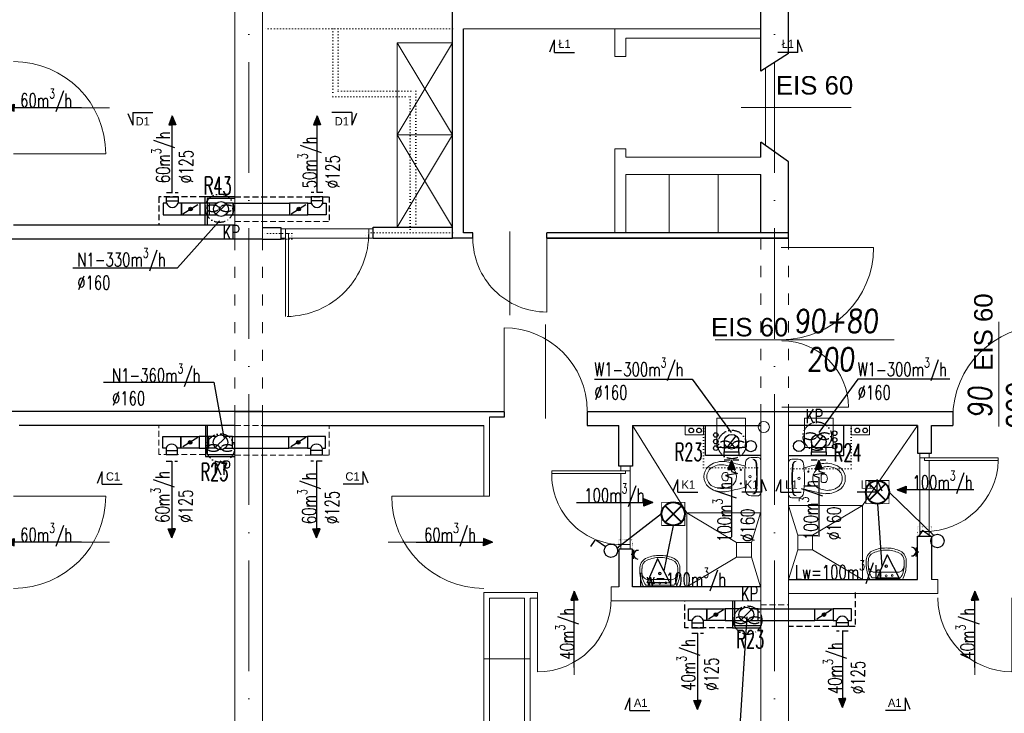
# Model space of a CAD drawing. Header units: millimetres. Extents: x -6513 to 30474, y -6915 to 65597.
# Tile 126 of 256: x -1330 to -262, y 12978 to 13730. Entities that reach past the tile are written whole.
import ezdxf
from ezdxf.enums import TextEntityAlignment as Align

# ---------------------------------------------------------------- set-up
doc = ezdxf.new("R2010")
doc.units = ezdxf.units.MM
for name, pattern in [('ACAD_ISO03W100', [30, 12, -18]), ('ACAD_ISO10W100', [18, 12, -3, 0, -3]), ('DASHED', [19.05, 12.7, -6.35]), ('DOT', [6.35, 0, -6.35])]:
    doc.linetypes.add(name, pattern=pattern)
doc.layers.get('0').update_dxf_attribs({"color": 8})
for name, color, linetype in [('A200_General07', 8, 'Continuous'), ('A200_General08', 8, 'Continuous'), ('A270_text04', 8, 'Continuous'), ('A_obudowy', 8, 'Continuous'), ('DB_inst_pomocn', 8, 'Continuous')]:
    doc.layers.add(name, color=color, linetype=linetype)
for name, color, linetype, lineweight in [('A_cienka', 8, 'Continuous', 5), ('A_linia przekroj', 8, 'Continuous', 25), ('A_meble', 8, 'Continuous', 0), ('A_opisy', 8, 'Continuous', 13), ('A_osie', 8, 'ACAD_ISO10W100', 5), ('A_przerywana', 8, 'ACAD_ISO03W100', 5), ('A_widok', 8, 'Continuous', 13), ('cieńkie', 8, 'Continuous', 9), ('DB-WM-nawiew-opis', 8, 'Continuous', 25), ('DB-WM-nawiew-opis-odnośnik', 8, 'Continuous', 30), ('DB-WM-wywiew-opis', 8, 'Continuous', 25), ('DB-WM-wywiew-opis-odnośnik', 8, 'Continuous', 30), ('DB_WM_nawiew', 8, 'Continuous', 30), ('DB_WM_wywiew', 8, 'Continuous', 30), ('DB_WM_ścianka nowa', 8, 'Continuous', 25), ('E_gniazda wtykowe', 1, 'Continuous', 30), ('E_oświetlenie', 1, 'Continuous', 30), ('E_technologia', 1, 'ACAD_ISO10W100', 30), ('noew ściany archwig', 8, 'Continuous', 9), ('snitarne archwig nowe', 8, 'Continuous', 9), ('Stolarka ARCHWIG', 8, 'Continuous', 5), ('widokowe ARCHWIG', 8, 'Continuous', 5), ('wyburzenia', 8, 'DOT', 20), ('Ściany ARCHWIG', 8, 'Continuous', 30)]:
    doc.layers.add(name, color=color, linetype=linetype, lineweight=lineweight)
doc.styles.add('BRH', font='txt')
doc.styles.add('ROMANSS', font='romans.shx', dxfattribs={"width": 0.8, "oblique": 5})
doc.styles.add('SIMPLEXD', font='SIMPLEX.SHX', dxfattribs={"width": 0.6})
doc.styles.get("Standard").update_dxf_attribs({"font": 'txt.shx', "width": 0.9})
doc.styles.add('tabelka', font='ARIAL.TTF')

# ---------------------------------------------------------------- blocks, each defined once
blk = doc.blocks.new('drzwi schem')
at = {"color": 252}
blk.add_line((0, 0), (0, 1), dxfattribs=at)
at = {"color": 252, "ltscale": 10}
blk.add_line((0.5, -0.093), (0.5, 1.04), dxfattribs=at)
at = {"color": 252}
blk.add_arc((0, 0), 1, 0, 90, dxfattribs=at)
blk = doc.blocks.new('klop oli 2')
at = {"layer": 'snitarne archwig nowe', "color": 252}
for p, q in [((0, 17.2), (0, 0)), ((3.8, 20.9), (10.5, 20.9)), ((0, -17.2), (0, 0)), ((3.8, 0), (3.8, 1)), ((3.8, 0), (3.8, -1)), ((38.9, 4.5), (37, 4.5)), ((38.9, -4.5), (37, -4.5)), ((3.8, -20.9), (10.5, -20.9))]:
    blk.add_line(p, q, dxfattribs=at)
for centre, radius in [((11.5, 0), 1.27), ((11.5, 0), 1.27), ((21.6, 7.5), 0.706), ((21.6, -7.5), 0.706)]:
    blk.add_circle(centre, radius, dxfattribs=at)
for centre, radius, start, end in [((3.8, 17.2), 3.76, 90, 180), ((144.9, 0), 141.2, 173.7281, 180), ((144.9, 0), 140.5, 173.6694, 180), ((8.4, 15), 3.76, 90, 173.7281), ((9, 15.1), 3.76, 100.2428, 173.7859), ((10.5, 14.9), 6.02, 6.7931, 90), ((-114.7, 0), 132.1, 0, 6.7931), ((80, -215.2), 235.3, 101.5744, 105.544), ((43.1, -10.6), 23.5, 101.6195, 117.4027), ((44.8, -39.8), 56.5, 94.3794, 102.2907), ((42.4, -7.4), 20.3, 60.8839, 101.6195), ((41.4, -8), 24.5, 51.2869, 92.3028), ((46.6, 0), 15.1, 0, 47.5638), ((144.9, 0), 141.2, 180, 186.2719), ((144.9, 0), 140.5, 180, 186.3306), ((-114.7, 0), 132.1, 353.2069, 0), ((43.3, 0), 16.9, 173.7581, 180), ((43.3, 0), 16.9, 180, 186.2419), ((37.3, 0.7), 10.9, 117.4027, 173.7581), ((63.6, 0), 28.2, 173.3508, 180), ((63.6, 0), 28.2, 180, 186.6492), ((37, 3.1), 1.41, 90, 173.3508), ((38.9, 1.7), 2.82, 36.8699, 90), ((36.6, 0), 5.65, 0, 36.8699), ((36.6, 0), 5.65, 323.1301, 0), ((46.6, 0), 11.8, 0, 60.8839), ((46.6, 0), 11.8, 299.1161, 0), ((46.6, 0), 15.1, 312.4362, 0), ((37.3, -0.7), 10.9, 186.2419, 242.5973), ((43.1, 10.6), 23.5, 242.5973, 258.3805), ((37, -3.1), 1.41, 186.6492, 270), ((42.4, 7.4), 20.3, 258.3805, 299.1161), ((38.9, -1.7), 2.82, 270, 323.1301), ((3.8, -17.2), 3.76, 180, 270), ((8.4, -15), 3.76, 186.2719, 270), ((9, -15.1), 3.76, 186.2141, 259.7572), ((10.5, -14.9), 6.02, 270, 353.2069), ((80, 215.2), 235.3, 254.456, 258.4256), ((44.8, 39.8), 56.5, 257.7093, 265.6206), ((41.4, 8), 24.5, 267.6972, 308.7131)]:
    blk.add_arc(centre, radius, start, end, dxfattribs=at)
blk = doc.blocks.new('umywalka oli2')
at = {"layer": 'snitarne archwig nowe', "color": 252}
for p, q in [((20.9, 21.6), (13.7, 21.6)), ((0, 17.6), (0, 0)), ((2, 15.4), (2, 0)), ((7.9, 0), (7.9, 10.8)), ((0, 0), (0, -17.6)), ((2, 0), (2, -15.4)), ((7.9, -10.8), (7.9, 0)), ((13.7, -21.6), (20.9, -21.6))]:
    blk.add_line(p, q, dxfattribs=at)
for centre, radius in [((4.1, 0), 1.11), ((4.5, 6.6), 0.994), ((14.5, 0), 1.48), ((14.5, 0), 0.946), ((4.5, -6.6), 0.994)]:
    blk.add_circle(centre, radius, dxfattribs=at)
for centre, radius, start, end in [((15.6, -9.9), 31.5, 93.3155, 119.5931), ((20.2, 9.5), 12.2, 20.9395, 86.4287), ((14.2, -1.1), 20.5, 88.5847, 126.5008), ((15.3, 12), 7.48, 91.7023, 188.8292), ((17.3, -1.9), 21.5, 82.9063, 97.0937), ((20.4, 10.2), 9.2, 23.1986, 92.7468), ((-1.2, 0), 33.1, 360, 24.6987), ((-3.2, 0), 37.4, 360, 21.6896), ((-1.2, 0), 33.1, 335.3013, 0), ((-3.2, 0), 37.4, 338.3104, 0), ((15.6, 9.9), 31.5, 240.4069, 266.6845), ((14.2, 1.1), 20.5, 233.4992, 271.4153), ((15.3, -12), 7.48, 171.1708, 268.2977), ((17.3, 1.9), 21.5, 262.9063, 277.0937), ((20.4, -10.2), 9.2, 267.2532, 336.8014), ((20.2, -9.5), 12.2, 273.5713, 339.0605)]:
    blk.add_arc(centre, radius, start, end, dxfattribs=at)
blk = doc.blocks.new('A$C2355049C')
at = {"layer": 'DB-WM-nawiew-opis-odnośnik'}
h = blk.add_hatch(color=256, dxfattribs=at)
h.paths.add_polyline_path([(0, -9.8), (3.9, -9.8), (0, 0)])
h.paths.add_polyline_path([(0, 0), (-3.9, -9.8), (0, -9.8)])
at = {"layer": 'DB-WM-nawiew-opis-odnośnik', "flags": 128}
for points in [[(0, 0), (-3.9, -9.8), (0, -9.8)], [(0, -82.9), (0, 0)], [(0, 0), (3.9, -9.8), (0, -9.8)]]:
    blk.add_lwpolyline(points, dxfattribs=at)
blk = doc.blocks.new('A$C620C4C60')
at = {"layer": 'DB-WM-wywiew-opis-odnośnik'}
h = blk.add_hatch(color=256, dxfattribs=at)
h.paths.add_polyline_path([(0, 0), (9.8, 3.9), (9.8, 0)])
h.paths.add_polyline_path([(9.8, 0), (9.8, -3.9), (0, 0)])
at = {"layer": 'DB-WM-wywiew-opis-odnośnik', "flags": 128}
for points in [[(0, 0), (9.8, 3.9), (9.8, 0)], [(0, 0), (12.1, 0)], [(0, 0), (9.8, -3.9), (9.8, 0)], [(12.1, 0), (14.4, -6.5), (16.6, 6.4), (18.9, 0)], [(18.9, 0), (82.9, 0)]]:
    blk.add_lwpolyline(points, dxfattribs=at)
blk = doc.blocks.new('Sect Mk right')
at = {"layer": 'A200_General07', "color": 1}
for p, q in [((0.29, 7.48), (3.92, 6.01)), ((0, 6.01), (0, -0.21)), ((0, 6.01), (3.92, 6.01))]:
    blk.add_line(p, q, dxfattribs=at)
at = {"layer": 'A270_text04', "color": 0, "style": 'BRH'}
blk.add_attdef('-', text='', height=4.51, dxfattribs=at).set_placement((1.77, 1.49), align=Align.MIDDLE)
blk = doc.blocks.new('gw1')
at = {"layer": 'E_gniazda wtykowe'}
for p, q in [((99083.8, 55833.1), (99083.8, 55845.4)), ((99083.8, 55839.3), (99080.1, 55839.3))]:
    blk.add_line(p, q, dxfattribs=at)
blk.add_arc((99089.8, 55839), 6.04, 87.7958, 267.7958, dxfattribs=at)
blk = doc.blocks.new('raster')
at = {"layer": 'E_oświetlenie', "lineweight": 40}
for p, q in [((-21.2, 21.2), (21.2, -21.2)), ((21.2, 21.2), (-21.2, -21.2))]:
    blk.add_line(p, q, dxfattribs=at)
at = {"layer": 'E_oświetlenie', "const_width": 2}
blk.add_lwpolyline([(-30, -30), (30, -30), (30, 30), (-30, 30)], close=True, dxfattribs=at)
at = {"layer": 'E_oświetlenie', "lineweight": 40}
blk.add_circle((0, 0), 30, dxfattribs=at)

msp = doc.modelspace()

# ---------------------------------------------------------------- hatches: boundary and pattern name
at = {"layer": 'DB_WM_nawiew'}
h = msp.add_hatch(color=256, dxfattribs=at)
edge = h.paths.add_edge_path()
edge.add_arc((-1144.512, 13524.786), 2, 0, 360)
h = msp.add_hatch(color=256, dxfattribs=at)
edge = h.paths.add_edge_path()
edge.add_arc((-1027.301, 13524.786), 2, 0, 360)
h = msp.add_hatch(color=256, dxfattribs=at)
edge = h.paths.add_edge_path()
edge.add_arc((-1145.052, 13271.801), 2, 0, 360)
h = msp.add_hatch(color=256, dxfattribs=at)
edge = h.paths.add_edge_path()
edge.add_arc((-1027.841, 13271.801), 2, 0, 360)
h = msp.add_hatch(color=256, dxfattribs=at)
edge = h.paths.add_edge_path()
edge.add_arc((-575.052, 13085.083), 2, 0, 360)
h = msp.add_hatch(color=256, dxfattribs=at)
edge = h.paths.add_edge_path()
edge.add_arc((-457.841, 13085.083), 2, 0, 360)

# ---------------------------------------------------------------- linework, layer by layer
at = {"layer": 'A_cienka'}
for p, q in [((-521.446, 13593.622), (-521.446, 13677.433)), ((-826.446, 13037.23), (-776.446, 13037.23))]:
    msp.add_line(p, q, dxfattribs=at)
at = {"layer": 'A_cienka', "ltscale": 10}
for p, q in [((-547.516, 13634.995), (-428.507, 13634.995)), ((-503.449, 13309.838), (-431.449, 13309.838))]:
    msp.add_line(p, q, dxfattribs=at)
at = {"layer": 'A_linia przekroj'}
for p, q in [((-526.446, 13674.236), (-526.446, 13886.092)), ((-496.446, 13693.419), (-496.446, 13878.092)), ((-496.446, 13693.419), (-496.446, 13720.092)), ((-496.446, 13693.419), (-526.446, 13674.236)), ((-526.446, 13581.188), (-526.446, 13597.182)), ((-496.446, 13575.825), (-526.446, 13597.182)), ((-496.446, 13493.092), (-496.446, 13575.825)), ((-496.446, 13493.092), (-496.446, 13575.825)), ((-526.446, 13499.092), (-526.446, 13562.188)), ((-1096.446, 13507.249), (-1336.446, 13507.249)), ((-1066.446, 13492.249), (-1358.232, 13492.249)), ((-838.492, 13493.092), (-860.492, 13493.092)), ((-838.492, 13499.092), (-848.492, 13499.092)), ((-838.492, 13493.092), (-838.492, 13499.092)), ((-496.446, 13499.092), (-758.492, 13499.092)), ((-758.492, 13493.092), (-758.492, 13499.092)), ((-758.492, 13493.092), (-496.446, 13493.092)), ((-496.446, 13493.092), (-758.492, 13493.092)), ((-1066.446, 13305.092), (-1358.232, 13305.092)), ((-1096.446, 13305.092), (-804.661, 13305.092)), ((-804.661, 13305.092), (-804.661, 13299.092)), ((-714.661, 13305.092), (-496.446, 13305.092)), ((-714.661, 13305.092), (-714.661, 13290.092)), ((-496.446, 13305.092), (-318.232, 13305.092)), ((-318.232, 13305.092), (-318.232, 13290.092)), ((-1096.446, 13290.092), (-1330.446, 13290.092)), ((-1066.446, 13290.092), (-826.446, 13290.092)), ((-804.661, 13299.092), (-820.446, 13299.092)), ((-714.661, 13290.092), (-680.446, 13290.092)), ((-341.446, 13290.092), (-318.232, 13290.092))]:
    msp.add_line(p, q, dxfattribs=at)
at = {"layer": 'A_meble'}
for p, q in [((-920.492, 13705.092), (-860.492, 13705.092)), ((-860.492, 13705.092), (-920.492, 13605.092)), ((-920.492, 13605.092), (-920.492, 13705.092)), ((-920.492, 13705.092), (-860.492, 13605.092)), ((-920.492, 13505.092), (-920.492, 13605.092)), ((-920.492, 13605.092), (-860.492, 13605.092)), ((-860.492, 13605.092), (-920.492, 13505.092)), ((-920.492, 13505.092), (-920.492, 13605.092)), ((-920.492, 13605.092), (-860.492, 13505.092)), ((-860.492, 13505.092), (-920.492, 13505.092))]:
    msp.add_line(p, q, dxfattribs=at)
at = {"layer": 'A_obudowy', "linetype": 'DASHED', "ltscale": 0.5}
for p, q in [((-1128.946, 13538.086), (-1178.752, 13538.016)), ((-1178.752, 13538.016), (-1178.752, 13507.249)), ((-1096.446, 13538.086), (-994.141, 13538.086)), ((-994.141, 13538.086), (-994.141, 13511.449))]:
    msp.add_line(p, q, dxfattribs=at)
at = {"layer": 'A_obudowy', "linetype": 'ByBlock'}
for p, q in [((-1096.446, 13538.086), (-1128.946, 13538.086)), ((-1128.946, 13538.086), (-1128.946, 13507.249)), ((-1096.446, 13536.086), (-1126.446, 13536.086)), ((-1126.446, 13536.086), (-1126.446, 13507.249)), ((-1128.355, 13290.092), (-1128.355, 13256.301)), ((-1126.355, 13290.092), (-1126.355, 13258.801)), ((-1126.355, 13258.801), (-1096.514, 13258.801)), ((-1128.355, 13256.301), (-1096.446, 13256.301)), ((-557.052, 13100.092), (-557.052, 13070.583)), ((-555.052, 13100.092), (-555.052, 13073.083)), ((-557.052, 13070.583), (-526.446, 13070.583)), ((-555.052, 13073.083), (-526.446, 13073.083)), ((-555.052, 13073.083), (-526.446, 13073.083))]:
    msp.add_line(p, q, dxfattribs=at)
at = {"layer": 'A_obudowy', "linetype": 'DASHED', "ltscale": 0.5}
for points in [[(-424.141, 13109.092), (-424.141, 13072.333), (-496.446, 13072.333)], [(-557.052, 13070.583), (-608.752, 13070.583), (-608.752, 13100.092)]]:
    msp.add_lwpolyline(points, dxfattribs=at)
at = {"layer": 'A_osie', "ltscale": 10}
for p, q in [((-1081.446, 12663.649), (-1081.446, 14415.708)), ((-511.446, 12663.649), (-511.446, 14415.708))]:
    msp.add_line(p, q, dxfattribs=at)
at = {"layer": 'A_przerywana', "linetype": 'DASHED', "ltscale": 0.5}
for p, q in [((-1096.446, 13511.449), (-994.141, 13511.449)), ((-1178.768, 13258.801), (-1178.768, 13289.608)), ((-1096.446, 13290.092), (-1066.446, 13290.092)), ((-994.169, 13257.765), (-994.169, 13290.092)), ((-1129.014, 13258.801), (-1178.768, 13258.801)), ((-1096.514, 13257.765), (-994.169, 13257.765)), ((-526.446, 13095.792), (-496.446, 13095.792))]:
    msp.add_line(p, q, dxfattribs=at)
at = {"layer": 'A_przerywana'}
for p, q in [((-1096.446, 13492.249), (-1096.446, 13304.249)), ((-1066.446, 13492.249), (-1066.446, 13304.249)), ((-526.446, 13493.092), (-526.446, 13305.092)), ((-496.446, 13493.092), (-496.446, 13305.092))]:
    msp.add_line(p, q, dxfattribs=at)
at = {"layer": 'A_przerywana', "color": 252}
for p, q in [((-1096.446, 13492.249), (-1096.446, 13304.249)), ((-1096.446, 13492.249), (-1096.446, 13304.249)), ((-1066.446, 13492.249), (-1066.446, 13304.249)), ((-1066.446, 13492.249), (-1066.446, 13304.249)), ((-526.446, 13493.092), (-526.446, 13305.092)), ((-526.446, 13493.092), (-526.446, 13305.092)), ((-496.446, 13493.092), (-496.446, 13305.092)), ((-496.446, 13493.092), (-496.446, 13305.092))]:
    msp.add_line(p, q, dxfattribs=at)
at = {"layer": 'A_widok', "ltscale": 5}
for p, q in [((-1096.446, 13493.092), (-1096.446, 14119.092)), ((-1066.446, 13493.092), (-1066.446, 14119.092)), ((-526.446, 13720.092), (-848.492, 13720.092)), ((-684.537, 13720.092), (-684.537, 13690.023)), ((-684.537, 13710.101), (-684.537, 13690.023)), ((-672.537, 13710.101), (-526.446, 13710.101)), ((-672.537, 13710.101), (-672.537, 13690.023)), ((-672.537, 13690.023), (-684.537, 13690.023)), ((-684.537, 13590.023), (-684.537, 13562.188)), ((-684.537, 13590.023), (-684.537, 13499.092)), ((-672.537, 13590.023), (-684.537, 13590.023)), ((-672.537, 13590.023), (-672.537, 13581.188)), ((-672.537, 13581.188), (-526.446, 13581.188)), ((-672.537, 13562.188), (-526.446, 13562.188)), ((-672.537, 13562.188), (-672.537, 13499.092)), ((-625.66, 13562.188), (-625.66, 13499.092)), ((-572.552, 13562.188), (-572.552, 13499.092)), ((-504.161, 13482.999), (-404.161, 13482.999)), ((-575.984, 13382.805), (-381.721, 13382.805)), ((-1096.446, 13185.092), (-1096.446, 13304.249)), ((-1066.446, 13185.092), (-1066.446, 13304.249)), ((-526.446, 12679.092), (-526.446, 13305.092)), ((-496.446, 12679.092), (-496.446, 13305.092)), ((-826.446, 13290.092), (-826.446, 13213.518)), ((-820.446, 13299.092), (-820.446, 13213.518)), ((-826.446, 13213.518), (-820.446, 13213.518)), ((-1096.446, 12679.092), (-1096.446, 13185.092)), ((-1066.446, 12679.092), (-1066.446, 13185.092)), ((-341.446, 13123.092), (-334.353, 13123.092)), ((-334.353, 13123.092), (-334.353, 13108.092)), ((-826.446, 12703.934), (-826.446, 13108.934)), ((-826.446, 13108.934), (-768.54, 13108.934)), ((-768.54, 13108.934), (-768.54, 13102.934)), ((-688.54, 13115.092), (-688.54, 13102.934)), ((-688.54, 13115.092), (-680.446, 13115.092)), ((-334.353, 13108.092), (-496.446, 13108.092)), ((-820.446, 12703.934), (-820.446, 13102.934)), ((-820.446, 13102.934), (-782.446, 13102.934)), ((-782.446, 12703.934), (-782.446, 13102.934)), ((-776.446, 12703.934), (-776.446, 13102.934)), ((-776.446, 13102.934), (-768.54, 13102.934)), ((-688.54, 13100.092), (-526.446, 13100.092))]:
    msp.add_line(p, q, dxfattribs=at)
for centre, radius, start, end in [((-504.161, 13482.999), 100, 270, 0), ((-503.449, 13309.838), 72, 0, 90)]:
    msp.add_arc(centre, radius, start, end, dxfattribs=at)
at = {"layer": 'cieńkie'}
for p, q in [((-574.071, 13298.092), (-574.071, 13284.092)), ((-560.071, 13298.092), (-574.071, 13298.092)), ((-574.071, 13266.092), (-574.071, 13298.092)), ((-574.071, 13298.092), (-543.071, 13298.092)), ((-543.071, 13298.092), (-543.071, 13266.092)), ((-543.071, 13295.592), (-543.071, 13268.592)), ((-479.081, 13298.092), (-479.081, 13266.092)), ((-448.081, 13298.092), (-479.081, 13298.092)), ((-479.081, 13295.592), (-479.081, 13268.592)), ((-462.081, 13298.092), (-448.081, 13298.092)), ((-448.081, 13298.092), (-448.081, 13284.092)), ((-448.081, 13266.092), (-448.081, 13298.092)), ((-574.071, 13280.092), (-574.071, 13266.092)), ((-448.081, 13280.092), (-448.081, 13266.092)), ((-543.071, 13266.092), (-574.071, 13266.092)), ((-574.071, 13266.092), (-560.071, 13266.092)), ((-479.081, 13266.092), (-448.081, 13266.092)), ((-448.081, 13266.092), (-462.081, 13266.092))]:
    msp.add_line(p, q, dxfattribs=at)
msp.add_circle((-523.114, 13288.389), 6, dxfattribs=at)
at = {"layer": 'DB-WM-nawiew-opis'}
for points in [[(-1272.1, 13460.875), (-1158.843, 13460.875), (-1112.995, 13511.873)], [(-1238.897, 13337.157), (-1119.295, 13337.157), (-1108.446, 13277.249)], [(-668.527, 12953.121), (-549.289, 12953.121), (-541.209, 13082.496)]]:
    msp.add_lwpolyline(points, dxfattribs=at)
at = {"layer": 'DB-WM-wywiew-opis'}
for points in [[(-706.613, 13340.344), (-600.664, 13340.344), (-558.416, 13282.464)], [(-321.548, 13340.344), (-421.177, 13340.344), (-463.426, 13282.464)]]:
    msp.add_lwpolyline(points, dxfattribs=at)
at = {"layer": 'DB_inst_pomocn'}
for centre, radius in [((-575.085, 13279.807), 2.5), ((-446.314, 13281.659), 2.5), ((-575.085, 13272.636), 2.5), ((-575.085, 13265.58), 2.5), ((-537.215, 13267.657), 6), ((-484.973, 13267.77), 6), ((-446.314, 13274.488), 2.5), ((-446.314, 13267.432), 2.5)]:
    msp.add_circle(centre, radius, dxfattribs=at)
at = {"layer": 'DB_WM_nawiew', "linetype": 'DASHED', "ltscale": 0.5}
for points in [[(-1170.612, 13542.786), (-1158.112, 13542.786)], [(-1001.201, 13542.786), (-1013.701, 13542.786)], [(-1171.152, 13251.309), (-1158.652, 13251.309)], [(-1001.741, 13251.309), (-1014.241, 13251.309)], [(-601.152, 13065.083), (-588.652, 13065.083)], [(-431.741, 13067.083), (-444.241, 13067.083)]]:
    msp.add_lwpolyline(points, dxfattribs=at)
at = {"layer": 'DB_WM_nawiew'}
for points in [[(-1170.612, 13533.786), (-1170.612, 13538.086), (-1158.112, 13538.086), (-1158.112, 13533.786)], [(-1001.201, 13533.786), (-1001.201, 13538.086), (-1013.701, 13538.086), (-1013.701, 13533.786)], [(-1174.212, 13518.536), (-1154.512, 13518.536), (-1154.512, 13531.036), (-1158.112, 13531.036)], [(-1170.612, 13531.036), (-1174.212, 13531.036), (-1174.212, 13518.536)], [(-1170.612, 13531.036), (-1170.612, 13533.786), (-1158.112, 13533.786), (-1158.112, 13531.036)], [(-1134.512, 13531.036), (-1154.512, 13531.036), (-1154.512, 13518.536), (-1134.512, 13518.536)], [(-1152.741, 13519.643), (-1136.62, 13529.718)], [(-1124.512, 13531.036), (-1134.512, 13531.036), (-1134.512, 13518.536), (-1116.506, 13518.536)], [(-1116.506, 13531.036), (-1124.512, 13531.036), (-1124.512, 13518.536)], [(-1117.274, 13519.236), (-1105.751, 13530.336)], [(-1106.519, 13518.536), (-1098.512, 13518.536), (-1098.512, 13531.036), (-1106.519, 13531.036)], [(-1098.512, 13531.036), (-1037.301, 13531.036)], [(-1017.301, 13531.036), (-1037.301, 13531.036), (-1037.301, 13518.536), (-1017.301, 13518.536)], [(-1035.53, 13519.643), (-1019.409, 13529.718)], [(-997.601, 13518.536), (-1017.301, 13518.536), (-1017.301, 13531.036), (-1013.701, 13531.036)], [(-1001.201, 13531.036), (-1001.201, 13533.786), (-1013.701, 13533.786), (-1013.701, 13531.036)], [(-1001.201, 13531.036), (-997.601, 13531.036), (-997.601, 13518.536)], [(-1098.512, 13518.536), (-1037.301, 13518.536)], [(-1174.752, 13278.051), (-1155.052, 13278.051), (-1155.052, 13265.551), (-1158.652, 13265.551)], [(-1171.152, 13265.551), (-1174.752, 13265.551), (-1174.752, 13278.051)], [(-1135.052, 13265.551), (-1155.052, 13265.551), (-1155.052, 13278.051), (-1135.052, 13278.051)], [(-1125.052, 13278.051), (-1135.052, 13278.051), (-1135.052, 13265.551), (-1125.052, 13265.551)], [(-1117.046, 13265.551), (-1125.052, 13265.551), (-1125.052, 13278.051)], [(-1117.046, 13278.051), (-1125.052, 13278.051), (-1125.052, 13265.551)], [(-1107.058, 13265.551), (-1099.052, 13265.551), (-1099.052, 13278.051), (-1107.058, 13278.051)], [(-1099.052, 13278.051), (-1037.841, 13278.051)], [(-1017.841, 13265.551), (-1037.841, 13265.551), (-1037.841, 13278.051), (-1017.841, 13278.051)], [(-998.141, 13278.051), (-1017.841, 13278.051), (-1017.841, 13265.551), (-1014.241, 13265.551)], [(-1001.741, 13265.551), (-998.141, 13265.551), (-998.141, 13278.051)], [(-1136.823, 13276.944), (-1152.944, 13266.868)], [(-1117.814, 13266.251), (-1106.29, 13277.351)], [(-1019.612, 13276.944), (-1035.733, 13266.868)], [(-1171.152, 13265.551), (-1171.152, 13262.801), (-1158.652, 13262.801), (-1158.652, 13265.551)], [(-1171.152, 13262.801), (-1171.152, 13258.801), (-1158.652, 13258.801), (-1158.652, 13262.801)], [(-1099.052, 13265.551), (-1037.841, 13265.551)], [(-1001.741, 13265.551), (-1001.741, 13262.801), (-1014.241, 13262.801), (-1014.241, 13265.551)], [(-1001.741, 13262.801), (-1001.741, 13257.765), (-1014.241, 13257.765), (-1014.241, 13262.801)], [(-604.752, 13091.333), (-585.052, 13091.333), (-585.052, 13078.833), (-588.652, 13078.833)], [(-601.152, 13078.833), (-604.752, 13078.833), (-604.752, 13091.333)], [(-565.052, 13078.833), (-585.052, 13078.833), (-585.052, 13091.333), (-565.052, 13091.333)], [(-566.823, 13090.226), (-582.944, 13080.151)], [(-551.052, 13091.333), (-565.052, 13091.333), (-565.052, 13078.833), (-547.046, 13078.833)], [(-547.046, 13091.333), (-555.052, 13091.333), (-555.052, 13078.833)], [(-547.814, 13079.533), (-536.29, 13090.633)], [(-537.058, 13078.833), (-529.052, 13078.833), (-529.052, 13091.333), (-537.058, 13091.333)], [(-533.052, 13091.333), (-467.841, 13091.333)], [(-447.841, 13078.833), (-467.841, 13078.833), (-467.841, 13091.333), (-447.841, 13091.333)], [(-449.612, 13090.226), (-465.733, 13080.151)], [(-428.141, 13091.333), (-447.841, 13091.333), (-447.841, 13078.833), (-444.241, 13078.833)], [(-431.741, 13078.833), (-428.141, 13078.833), (-428.141, 13091.333)], [(-601.152, 13078.833), (-601.152, 13076.083), (-588.652, 13076.083), (-588.652, 13078.833)], [(-601.152, 13076.083), (-601.152, 13070.583), (-588.652, 13070.583), (-588.652, 13076.083)], [(-533.052, 13078.833), (-467.841, 13078.833)], [(-431.741, 13078.833), (-431.741, 13076.083), (-444.241, 13076.083), (-444.241, 13078.833)], [(-431.741, 13076.083), (-431.741, 13072.333), (-444.241, 13072.333), (-444.241, 13076.083)]]:
    msp.add_lwpolyline(points, dxfattribs=at)
for centre in [(-1144.512, 13524.786), (-1027.301, 13524.786), (-1145.052, 13271.801), (-1027.841, 13271.801), (-575.052, 13085.083), (-457.841, 13085.083)]:
    msp.add_circle(centre, 2, dxfattribs=at)
for centre, start, end in [((-1164.362, 13533.266), 199.636833, 340.363167), ((-1007.451, 13533.266), 199.636833, 340.363167), ((-1164.902, 13263.321), 19.636833, 160.363167), ((-1007.991, 13263.321), 19.636833, 160.363167), ((-594.902, 13076.603), 19.636833, 160.363167), ((-437.991, 13076.603), 19.636833, 160.363167)]:
    msp.add_arc(centre, 6.636, start, end, dxfattribs=at)
at = {"layer": 'DB_WM_wywiew'}
for points in [[(-562.995, 13266.159), (-553.148, 13278.769)], [(-468.505, 13266.159), (-458.657, 13278.769)], [(-566.071, 13272.464), (-566.071, 13261.664), (-550.071, 13261.664), (-550.071, 13272.464)], [(-471.581, 13272.464), (-471.581, 13261.664), (-455.581, 13261.664), (-455.581, 13272.464)], [(-550.071, 13261.664), (-550.071, 13257.664), (-566.071, 13257.664), (-566.071, 13261.664)], [(-455.581, 13261.664), (-455.581, 13257.664), (-471.581, 13257.664), (-471.581, 13261.664)]]:
    msp.add_lwpolyline(points, dxfattribs=at)
at = {"layer": 'DB_WM_wywiew', "linetype": 'DASHED', "ltscale": 0.5}
for points in [[(-550.071, 13252.664), (-566.071, 13252.664)], [(-455.793, 13252.664), (-471.793, 13252.664)]]:
    msp.add_lwpolyline(points, dxfattribs=at)
at = {"layer": 'DB_WM_wywiew', "color": 240}
for centre in [(-1111.512, 13524.786), (-1112.052, 13271.801), (-542.052, 13085.083)]:
    msp.add_circle(centre, 8, dxfattribs=at)
at = {"layer": 'DB_WM_wywiew', "color": 1}
for centre in [(-558.071, 13272.464), (-463.581, 13272.464)]:
    msp.add_circle(centre, 8, dxfattribs=at)
at = {"layer": 'DB_WM_ścianka nowa'}
for points in [[(-526.291, 13257.664), (-586.291, 13257.664), (-586.291, 13289.999)], [(-496.291, 13257.664), (-436.291, 13257.664), (-436.291, 13289.999)]]:
    msp.add_lwpolyline(points, dxfattribs=at)
at = {"layer": 'E_oświetlenie'}
for p, q in [((-387.357, 13217.866), (-338.89, 13170.984)), ((-387.357, 13217.866), (-338.89, 13170.984)), ((-399.957, 13205.266), (-395.089, 13136.991)), ((-399.957, 13205.266), (-395.089, 13136.991)), ((-633.884, 13194.236), (-682.069, 13156.974)), ((-633.884, 13194.236), (-682.069, 13156.974)), ((-621.284, 13181.636), (-631.613, 13132.663)), ((-621.284, 13181.636), (-631.613, 13132.663)), ((-351.233, 13176.149), (-355.934, 13169.372)), ((-351.233, 13176.149), (-355.934, 13169.372)), ((-340.94, 13169.008), (-351.233, 13176.149)), ((-340.94, 13169.008), (-351.233, 13176.149)), ((-706.465, 13165.603), (-711.166, 13158.827)), ((-706.465, 13165.603), (-711.166, 13158.827)), ((-694.78, 13158.463), (-705.072, 13165.603)), ((-694.78, 13158.463), (-705.072, 13165.603)), ((-389.468, 13149.84), (-400.711, 13124.142)), ((-389.468, 13149.84), (-400.711, 13124.142)), ((-389.468, 13149.84), (-375.928, 13123.787)), ((-389.468, 13149.84), (-375.928, 13123.787)), ((-638.383, 13145.689), (-649.626, 13119.992)), ((-638.383, 13145.689), (-649.626, 13119.992)), ((-638.383, 13145.689), (-624.842, 13119.636)), ((-638.383, 13145.689), (-624.842, 13119.636)), ((-649.626, 13119.992), (-624.842, 13119.636)), ((-649.626, 13119.992), (-624.842, 13119.636)), ((-400.711, 13124.142), (-375.928, 13123.787)), ((-400.711, 13124.142), (-375.928, 13123.787))]:
    msp.add_line(p, q, dxfattribs=at)
at = {"layer": 'E_oświetlenie', "const_width": 1.05}
for points in [[(-375.928, 13123.787), (-389.468, 13149.84), (-400.711, 13124.142)], [(-375.928, 13123.787), (-389.468, 13149.84), (-400.711, 13124.142)], [(-624.842, 13119.636), (-638.383, 13145.689), (-649.626, 13119.992)], [(-624.842, 13119.636), (-638.383, 13145.689), (-649.626, 13119.992)]]:
    msp.add_lwpolyline(points, close=True, dxfattribs=at)
at = {"layer": 'E_oświetlenie'}
for centre in [(-334.982, 13164.875), (-334.982, 13164.875), (-688.821, 13154.329), (-688.821, 13154.329)]:
    msp.add_circle(centre, 7.252, dxfattribs=at)
at = {"layer": 'E_technologia'}
for p, q in [((-1114.365, 13527.044), (-1111.96, 13524.265)), ((-1111.96, 13527.044), (-1114.365, 13524.265)), ((-466.298, 13279.872), (-463.894, 13277.093)), ((-463.894, 13279.872), (-466.298, 13277.093)), ((-558.814, 13270.901), (-556.41, 13268.122)), ((-556.41, 13270.901), (-558.814, 13268.122)), ((-1113.39, 13267.09), (-1110.986, 13264.31)), ((-1110.986, 13267.09), (-1113.39, 13264.31)), ((-541.789, 13080.352), (-539.385, 13077.573)), ((-539.385, 13080.352), (-541.789, 13077.573))]:
    msp.add_line(p, q, dxfattribs=at)
for centre in [(-1113.163, 13525.654), (-465.096, 13278.483), (-1112.188, 13265.7), (-557.612, 13269.512), (-540.587, 13078.963)]:
    msp.add_circle(centre, 15.427, dxfattribs=at)
for centre, start_param, end_param in [((-1120.789, 13525.654), 3.54986568, 9.01650493), ((-1105.536, 13525.654), 0.40827303, 5.87491228), ((-472.723, 13278.483), 3.54986568, 9.01650493), ((-457.469, 13278.483), 0.40827303, 5.87491228), ((-1119.815, 13265.7), 3.54986568, 9.01650493), ((-1104.561, 13265.7), 0.40827303, 5.87491228), ((-565.239, 13269.512), 3.54986568, 9.01650493), ((-549.985, 13269.512), 0.40827303, 5.87491228), ((-548.214, 13078.963), 3.54986568, 9.01650493), ((-532.96, 13078.963), 0.40827303, 5.87491228)]:
    msp.add_ellipse(centre, major_axis=(-7, 0), ratio=0.5, start_param=start_param, end_param=end_param, dxfattribs=at)
at = {"layer": 'snitarne archwig nowe'}
msp.add_line((-606.603, 13195.327), (-665.446, 13290.092), dxfattribs=at)
for points in [[(-416.29, 13203.248), (-356.446, 13290.092)], [(-496.446, 13203.248), (-416.29, 13203.248), (-416.29, 13123.092)], [(-486.29, 13171.248), (-496.29, 13203.248)], [(-470.29, 13171.248), (-416.29, 13203.248)], [(-606.603, 13115.171), (-606.603, 13195.327), (-526.446, 13195.327)], [(-552.603, 13163.327), (-606.603, 13195.327)], [(-536.603, 13163.327), (-526.603, 13195.327)], [(-486.29, 13155.248), (-496.29, 13123.248)], [(-470.29, 13155.248), (-416.29, 13123.248)], [(-552.603, 13147.327), (-606.603, 13115.327)], [(-536.603, 13147.327), (-526.603, 13115.327)]]:
    msp.add_lwpolyline(points, dxfattribs=at)
for points in [[(-486.29, 13155.248), (-470.29, 13155.248), (-470.29, 13171.248), (-486.29, 13171.248)], [(-536.603, 13163.327), (-552.603, 13163.327), (-552.603, 13147.327), (-536.603, 13147.327)]]:
    msp.add_lwpolyline(points, close=True, dxfattribs=at)
at = {"layer": 'Stolarka ARCHWIG'}
for p, q in [((-1041.446, 13503.249), (-1046.446, 13503.249)), ((-1046.446, 13503.249), (-1046.446, 13493.249)), ((-1041.446, 13493.249), (-1041.446, 13503.249)), ((-946.446, 13503.249), (-951.446, 13503.249)), ((-951.446, 13503.249), (-951.446, 13493.249)), ((-946.446, 13493.249), (-946.446, 13503.249)), ((-1046.446, 13498.249), (-1046.446, 13493.249)), ((-1046.446, 13493.249), (-1041.446, 13493.249)), ((-1041.446, 13498.249), (-1041.446, 13408.249)), ((-1038.446, 13498.249), (-1041.446, 13498.249)), ((-1038.446, 13408.249), (-1038.446, 13498.249)), ((-348.946, 13252.092), (-348.946, 13255.092)), ((-348.946, 13255.092), (-268.946, 13255.092)), ((-268.946, 13252.092), (-348.946, 13252.092)), ((-268.946, 13255.092), (-268.946, 13252.092)), ((-672.946, 13241.092), (-752.946, 13241.092)), ((-752.946, 13238.092), (-752.946, 13241.092)), ((-752.946, 13238.092), (-672.946, 13238.092)), ((-672.946, 13238.092), (-672.946, 13241.092))]:
    msp.add_line(p, q, dxfattribs=at)
for points in [[(-1041.446, 13503.249), (-951.446, 13503.249)], [(-946.446, 13493.249), (-1038.446, 13493.249)], [(-348.946, 13260.092), (-353.946, 13260.092), (-353.946, 13255.092), (-343.946, 13255.092), (-343.946, 13260.092), (-351.446, 13260.092)], [(-672.946, 13246.092), (-667.946, 13246.092), (-667.946, 13241.092), (-677.946, 13241.092), (-677.946, 13246.092), (-670.446, 13246.092)], [(-353.946, 13174.975), (-353.946, 13254.975)], [(-343.946, 13251.975), (-343.946, 13174.975)], [(-677.946, 13238.092), (-677.946, 13160.984)], [(-667.946, 13161.092), (-667.946, 13241.092)], [(-348.946, 13175.092), (-353.946, 13175.092), (-353.946, 13170.092), (-343.946, 13170.092), (-343.946, 13175.092), (-351.446, 13175.092)], [(-672.946, 13161.092), (-667.946, 13161.092), (-667.946, 13156.092), (-677.946, 13156.092), (-677.946, 13161.092), (-670.446, 13161.092)], [(-672.946, 13161.092), (-667.946, 13161.092), (-667.946, 13156.092), (-677.946, 13156.092), (-677.946, 13161.092), (-670.446, 13161.092)]]:
    msp.add_lwpolyline(points, dxfattribs=at)
for centre, radius, start, end in [((-1041.446, 13498.249), 90.012, 270.954841, 0.954841), ((-348.292, 13254.471), 79.382, 269.527921, 358.282698), ((-677.09, 13236.884), 75.905, 177.955304, 273.129127)]:
    msp.add_arc(centre, radius, start, end, dxfattribs=at)
at = {"layer": 'widokowe ARCHWIG'}
for p, q in [((-588.446, 13290.092), (-608.446, 13290.092)), ((-608.446, 13290.092), (-608.446, 13280.092)), ((-588.446, 13280.092), (-588.446, 13290.092)), ((-408.446, 13290.092), (-428.446, 13290.092)), ((-428.446, 13290.092), (-428.446, 13280.092)), ((-408.446, 13280.092), (-408.446, 13290.092)), ((-608.446, 13280.092), (-588.446, 13280.092)), ((-428.446, 13280.092), (-408.446, 13280.092))]:
    msp.add_line(p, q, dxfattribs=at)
at = {"layer": 'wyburzenia', "ltscale": 0.5}
for p, q in [((-860.492, 13720.092), (-1066.446, 13720.092)), ((-990.348, 13720.092), (-990.348, 13646.61)), ((-984.348, 13720.092), (-984.348, 13652.61)), ((-984.348, 13652.61), (-900.502, 13652.61)), ((-900.502, 13652.61), (-900.502, 13499.092)), ((-990.348, 13646.61), (-906.502, 13646.61)), ((-906.502, 13646.61), (-906.502, 13499.092)), ((-1034.867, 13498.249), (-1066.446, 13498.249)), ((-1066.446, 13492.249), (-1034.867, 13492.249)), ((-1034.867, 13492.249), (-1066.446, 13492.249)), ((-1034.867, 13492.249), (-1034.867, 13498.249)), ((-860.492, 13499.092), (-954.867, 13499.092)), ((-954.867, 13493.092), (-954.867, 13499.092)), ((-860.492, 13493.092), (-954.867, 13493.092)), ((-588.446, 13290.092), (-588.446, 13244.092)), ((-428.446, 13290.092), (-428.446, 13243.092)), ((-588.446, 13244.092), (-526.446, 13244.092)), ((-428.446, 13243.092), (-496.446, 13243.092))]:
    msp.add_line(p, q, dxfattribs=at)
at = {"layer": 'wyburzenia', "ltscale": 0.2}
for points in [[(-356.446, 13180.092), (-341.446, 13180.092), (-341.446, 13170.092), (-356.446, 13170.092)], [(-680.446, 13166.092), (-665.446, 13166.092), (-665.446, 13156.092), (-680.446, 13156.092)]]:
    msp.add_lwpolyline(points, close=True, dxfattribs=at)
at = {"layer": 'Ściany ARCHWIG'}
for p, q in [((-860.492, 13493.092), (-860.492, 13740.092)), ((-848.492, 13499.092), (-848.492, 13720.092)), ((-1046.446, 13504.249), (-1066.446, 13504.249)), ((-1046.446, 13492.249), (-1046.446, 13504.249)), ((-946.446, 13493.092), (-946.446, 13505.092)), ((-946.446, 13505.092), (-860.492, 13505.092)), ((-1066.446, 13492.249), (-1046.446, 13492.249)), ((-946.446, 13493.092), (-860.492, 13493.092)), ((-680.446, 13246.092), (-680.446, 13290.092)), ((-665.446, 13290.092), (-665.446, 13246.092)), ((-665.446, 13290.092), (-526.446, 13290.092)), ((-356.446, 13290.092), (-496.446, 13290.092)), ((-356.446, 13290.092), (-356.446, 13260.092)), ((-341.446, 13260.092), (-341.446, 13290.092)), ((-356.446, 13260.092), (-341.446, 13260.092)), ((-356.446, 13260.092), (-341.446, 13260.092)), ((-356.446, 13260.092), (-341.446, 13260.092)), ((-665.446, 13246.092), (-680.446, 13246.092)), ((-665.446, 13246.092), (-680.446, 13246.092)), ((-665.446, 13246.092), (-680.446, 13246.092)), ((-356.446, 13170.092), (-341.446, 13170.092)), ((-356.446, 13123.092), (-356.446, 13170.092)), ((-356.446, 13170.092), (-341.446, 13170.092)), ((-341.446, 13170.092), (-341.446, 13123.092)), ((-665.446, 13156.092), (-680.446, 13156.092)), ((-680.446, 13156.092), (-680.446, 13115.092)), ((-665.446, 13156.092), (-680.446, 13156.092)), ((-665.446, 13115.092), (-665.446, 13156.092)), ((-496.446, 13123.092), (-356.446, 13123.092)), ((-526.446, 13115.092), (-665.446, 13115.092))]:
    msp.add_line(p, q, dxfattribs=at)
for centre in [(-601.794, 13284.755), (-593.277, 13284.755), (-421.794, 13284.755), (-413.277, 13284.755)]:
    msp.add_circle(centre, 2.5, dxfattribs=at)

# ---------------------------------------------------------------- block references
at = {"layer": 'A200_General08'}
ref = msp.add_blockref('Sect Mk right', (-728.987, 13694.37), dxfattribs=dict(at, xscale=3.5, yscale=3.5, zscale=3.5, rotation=90.00000000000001))
ref.add_attrib('-', 'Ł1', dxfattribs={"layer": 'A270_text04', "color": 7, "height": 9, "style": 'BRH'}).set_placement((-739.158, 13703.825), align=Align.MIDDLE)
ref = msp.add_blockref('Sect Mk right', (-507.307, 13694.37), dxfattribs=dict(at, xscale=-3.5, yscale=3.5, zscale=3.5, rotation=270))
ref.add_attrib('-', 'Ł1', dxfattribs={"layer": 'A270_text04', "color": 7, "height": 9, "style": 'BRH'}).set_placement((-497.136, 13703.825), align=Align.MIDDLE)
ref = msp.add_blockref('Sect Mk right', (-1186.244, 13629.411), dxfattribs=dict(at, xscale=-3.5, yscale=3.5, zscale=3.5, rotation=90))
ref.add_attrib('-', 'D1', dxfattribs={"layer": 'A270_text04', "color": 7, "height": 9, "style": 'BRH'}).set_placement((-1196.415, 13619.956), align=Align.MIDDLE)
ref = msp.add_blockref('Sect Mk right', (-990.733, 13629.411), dxfattribs=dict(at, xscale=3.5, yscale=3.5, zscale=3.5, rotation=270))
ref.add_attrib('-', 'D1', dxfattribs={"layer": 'A270_text04', "color": 7, "height": 9, "style": 'BRH'}).set_placement((-980.562, 13619.956), align=Align.MIDDLE)
ref = msp.add_blockref('Sect Mk right', (-1219.263, 13226.43), dxfattribs=dict(at, xscale=3.5, yscale=3.5, zscale=3.5, rotation=90))
ref.add_attrib('-', 'C1', dxfattribs={"layer": 'A270_text04', "color": 7, "height": 9, "style": 'BRH'}).set_placement((-1228.568, 13234.846), align=Align.MIDDLE)
ref = msp.add_blockref('Sect Mk right', (-978.303, 13226.43), dxfattribs=dict(at, xscale=-3.5, yscale=3.5, zscale=3.5, rotation=270))
ref.add_attrib('-', 'C1', dxfattribs={"layer": 'A270_text04', "color": 7, "height": 9, "style": 'BRH'}).set_placement((-968.998, 13234.846), align=Align.MIDDLE)
ref = msp.add_blockref('Sect Mk right', (-595.202, 13217.757), dxfattribs=dict(at, xscale=3.5, yscale=3.5, zscale=3.5, rotation=90.00000000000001))
ref.add_attrib('-', 'K1', dxfattribs={"layer": 'A270_text04', "color": 7, "height": 9, "style": 'BRH'}).set_placement((-604.937, 13225.992), align=Align.MIDDLE)
ref = msp.add_blockref('Sect Mk right', (-546.203, 13217.757), dxfattribs=dict(at, xscale=-3.5, yscale=3.5, zscale=3.5, rotation=270))
ref.add_attrib('-', 'K1', dxfattribs={"layer": 'A270_text04', "color": 7, "height": 9, "style": 'BRH'}).set_placement((-536.467, 13225.992), align=Align.MIDDLE)
ref = msp.add_blockref('Sect Mk right', (-483.463, 13217.757), dxfattribs=dict(at, xscale=3.5, yscale=3.5, zscale=3.5, rotation=90.00000000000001))
ref.add_attrib('-', 'L1', dxfattribs={"layer": 'A270_text04', "color": 7, "height": 9, "style": 'BRH'}).set_placement((-493.198, 13225.992), align=Align.MIDDLE)
ref = msp.add_blockref('Sect Mk right', (-421.133, 13217.757), dxfattribs=dict(at, xscale=-3.5, yscale=3.5, zscale=3.5, rotation=270))
ref.add_attrib('-', 'L1', dxfattribs={"layer": 'A270_text04', "color": 7, "height": 9, "style": 'BRH'}).set_placement((-411.397, 13225.992), align=Align.MIDDLE)
ref = msp.add_blockref('Sect Mk right', (-647.277, 12981.055), dxfattribs=dict(at, xscale=3.5, yscale=3.5, zscale=3.5, rotation=90))
ref.add_attrib('-', 'A1', dxfattribs={"layer": 'A270_text04', "color": 7, "height": 9, "style": 'BRH'}).set_placement((-656.583, 12989.472), align=Align.MIDDLE)
ref = msp.add_blockref('Sect Mk right', (-390.495, 12981.055), dxfattribs=dict(at, xscale=-3.5, yscale=3.5, zscale=3.5, rotation=270))
ref.add_attrib('-', 'A1', dxfattribs={"layer": 'A270_text04', "color": 7, "height": 9, "style": 'BRH'}).set_placement((-381.19, 12989.472), align=Align.MIDDLE)
at = {"layer": 'A_cienka'}
for p, xscale, yscale, zscale, rotation in [((-1336.446, 13584.665), -100, 100, 100, 270), ((-1336.446, 13213.518), 100, 100, 100, 270), ((-826.446, 13213.518), -100, 100, 100, 90), ((-768.54, 13102.934), -80, 80, 80, 180), ((-254.353, 13103.092), 80, 80, 80, 180)]:
    msp.add_blockref('drzwi schem', p, dxfattribs=dict(at, xscale=xscale, yscale=yscale, zscale=zscale, rotation=rotation))
at = {"layer": 'A_widok', "ltscale": 5, "xscale": 80, "yscale": 80, "zscale": 80, "rotation": 180.000000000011}
msp.add_blockref('drzwi schem', (-758.492, 13493.092), dxfattribs=at)
at = {"layer": 'A_widok', "ltscale": 5}
for p, xscale, yscale, zscale in [((-804.661, 13305.934), 90, 90, 90), ((-218.232, 13298.38), -100, 100, 100)]:
    msp.add_blockref('drzwi schem', p, dxfattribs=dict(at, xscale=xscale, yscale=yscale, zscale=zscale))
at = {"layer": 'DB_WM_nawiew'}
for p, rotation in [((-1345.725, 13634.665), 90), ((-1164.902, 13168.373), 180), ((-378.463, 13220.499), 90), ((-1345.725, 13163.518), 90), ((-594.902, 12982.148), 180)]:
    msp.add_blockref('A$C2355049C', p, dxfattribs=dict(at, rotation=rotation))
at = {"layer": 'DB_WM_nawiew', "xscale": -1}
for p in [(-1164.362, 13625.721), (-728.54, 13110.515), (-294.353, 13110.515)]:
    msp.add_blockref('A$C2355049C', p, dxfattribs=at)
at = {"layer": 'DB_WM_nawiew'}
msp.add_blockref('A$C2355049C', (-1007.451, 13625.721), dxfattribs=at)
at = {"layer": 'DB_WM_nawiew', "xscale": -1}
for p, rotation in [((-1007.991, 13168.373), 180), ((-643.43, 13206.499), 270), ((-817.168, 13163.518), 270), ((-437.991, 12984.148), 180)]:
    msp.add_blockref('A$C2355049C', p, dxfattribs=dict(at, rotation=rotation))
at = {"layer": 'DB_WM_wywiew', "xscale": -1, "rotation": 90}
for p in [(-558.071, 13252.33), (-463.581, 13252.664)]:
    msp.add_blockref('A$C620C4C60', p, dxfattribs=at)
at = {"layer": 'E_oświetlenie', "lineweight": 40, "xscale": 0.4199999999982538, "yscale": 0.4200000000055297, "zscale": 0.4199999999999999, "rotation": 180}
for p in [(-399.957, 13217.866), (-399.957, 13217.866), (-621.284, 13194.236), (-621.284, 13194.236)]:
    msp.add_blockref('raster', p, dxfattribs=at)
at = {"layer": 'E_oświetlenie', "zscale": 0.7874999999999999}
for p, xscale, yscale, rotation in [((-79624.156, -29127.632), 0.7875000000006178, 0.7874999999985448, 358.7624398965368), ((-79624.156, -29127.632), 0.7875000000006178, 0.7874999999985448, 358.7624398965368), ((78601.866, 55430.972), 0.7875000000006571, 0.7875000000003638, 178.7624398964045), ((78601.866, 55430.972), 0.7875000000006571, 0.7875000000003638, 178.7624398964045)]:
    msp.add_blockref('gw1', p, dxfattribs=dict(at, xscale=xscale, yscale=yscale, rotation=rotation))
at = {"layer": 'noew ściany archwig', "xscale": -1, "rotation": 270}
for p in [(-390.413, 13123.092), (-635.763, 13115.092)]:
    msp.add_blockref('umywalka oli2', p, dxfattribs=at)
at = {"layer": 'snitarne archwig nowe', "xscale": -1}
msp.add_blockref('klop oli 2', (-526.446, 13234.648), dxfattribs=at)
at = {"layer": 'snitarne archwig nowe'}
msp.add_blockref('klop oli 2', (-496.446, 13232.669), dxfattribs=at)

# ---------------------------------------------------------------- texts
at = {"layer": 'A_cienka', "insert": (-490.192, 13415.977), "char_height": 25, "width": 141.48479, "attachment_point": 1, "style": 'ROMANSS'}
msp.add_mtext('90+80\\P 200', dxfattribs=at)
at = {"layer": 'A_cienka', "insert": (-301.299, 13284.674), "char_height": 25, "width": 87.84218, "attachment_point": 1, "rotation": 90, "style": 'ROMANSS'}
msp.add_mtext(' 90\\P200', dxfattribs=at)
at = {"layer": 'A_opisy', "char_height": 20, "width": 160.79131, "attachment_point": 1, "style": 'tabelka'}
for insert in [(-510.029, 13668.921), (-580.374, 13406.696)]:
    msp.add_mtext('EIS 60', dxfattribs=dict(at, insert=insert))
at = {"layer": 'A_opisy', "insert": (-295.13, 13349.461), "char_height": 20, "width": 160.79131, "attachment_point": 1, "rotation": 90, "style": 'tabelka'}
msp.add_mtext('EIS 60', dxfattribs=at)
at = {"layer": 'DB-WM-nawiew-opis', "char_height": 15, "width": 37.14159, "attachment_point": 1}
for s, insert in [('\\A1;{\\Fsimplex|c238;\\W0.7;60m\\H0.7x;\\S3^ ;\\H1.4286x;/h}', (-1329.23, 13655.197)), ('\\A1;{\\Fsimplex|c238;\\W0.7;N1-330m\\H0.7x;\\S3^ ;\\H1.4286x;/h\\P%%C160}', (-1267.363, 13482.53)), ('\\A1;{\\Fsimplex|c238;\\W0.7;N1-360m\\H0.7x;\\S3^ ;\\H1.4286x;/h\\P%%C160}', (-1229.709, 13357.091)), ('\\A1;{\\Fsimplex|c238;\\W0.7;100m\\H0.7x;\\S3^ ;\\H1.4286x;/h}', (-361.968, 13241.03)), ('\\A1;{\\Fsimplex|c238;\\W0.7;100m\\H0.7x;\\S3^ ;\\H1.4286x;/h}', (-717.685, 13227.03)), ('\\A1;{\\Fsimplex|c238;\\W0.7;60m\\H0.7x;\\S3^ ;\\H1.4286x;/h}', (-1329.23, 13184.05)), ('\\A1;{\\Fsimplex|c238;\\W0.7;60m\\H0.7x;\\S3^ ;\\H1.4286x;/h}', (-891.424, 13184.05))]:
    msp.add_mtext(s, dxfattribs=dict(at, insert=insert))
at = {"layer": 'DB-WM-nawiew-opis', "char_height": 15, "width": 37.14159, "attachment_point": 1, "rotation": 90}
for s, insert in [('\\A1;{\\Fsimplex|c238;\\W0.7;60m\\H0.7x;\\S3^ ;\\H1.4286x;/h\\P%%C125}', (-1186.943, 13552.819)), ('\\A1;{\\Fsimplex|c238;\\W0.7;50m\\H0.7x;\\S3^ ;\\H1.4286x;/h\\P%%C125}', (-1028.07, 13547.328)), ('\\A1;{\\Fsimplex|c238;\\W0.7;60m\\H0.7x;\\S3^ ;\\H1.4286x;/h\\P%%C125}', (-1187.483, 13184.718)), ('\\A1;{\\Fsimplex|c238;\\W0.7;60m\\H0.7x;\\S3^ ;\\H1.4286x;/h\\P%%C125}', (-1028.61, 13183.227)), ('\\A1;{\\Fsimplex|c238;\\W0.7;40m\\H0.7x;\\S3^ ;\\H1.4286x;/h}', (-749.071, 13036.259)), ('\\A1;{\\Fsimplex|c238;\\W0.7;40m\\H0.7x;\\S3^ ;\\H1.4286x;/h}', (-314.885, 13036.259)), ('\\A1;{\\Fsimplex|c238;\\W0.7;40m\\H0.7x;\\S3^ ;\\H1.4286x;/h\\P%%C125}', (-617.483, 13002.492)), ('\\A1;{\\Fsimplex|c238;\\W0.7;40m\\H0.7x;\\S3^ ;\\H1.4286x;/h\\P%%C125}', (-458.61, 12999.001))]:
    msp.add_mtext(s, dxfattribs=dict(at, insert=insert))
at = {"layer": 'DB-WM-wywiew-opis', "color": 1, "char_height": 15, "width": 37.14159, "attachment_point": 1}
for insert in [(-1109.93, 13507.196), (-477.771, 13307.7), (-1119.828, 13251.767), (-548.054, 13115.447)]:
    msp.add_mtext('{\\Fsimplex|c238;\\W0.7;KP}', dxfattribs=dict(at, insert=insert))
at = {"layer": 'DB-WM-wywiew-opis', "char_height": 15, "width": 37.14159, "attachment_point": 1}
for s, insert in [('\\A1;{\\Fsimplex|c238;\\W0.7;W1-300m\\H0.7x;\\S3^ ;\\H1.4286x;/h\\P%%C160}', (-706.918, 13363.532)), ('\\A1;{\\Fsimplex|c238;\\W0.7;W1-300m\\H0.7x;\\S3^ ;\\H1.4286x;/h\\P%%C160}', (-421.367, 13363.532)), ('\\A1;{\\Fsimplex|c238;\\W0.7;Lw=100m\\H0.7x;\\S3^ ;\\H1.4286x;/h}', (-489.495, 13143.605)), ('\\A1;{\\Fsimplex|c238;\\W0.7;Lw=100m\\H0.7x;\\S3^ ;\\H1.4286x;/h}', (-658.495, 13135.592))]:
    msp.add_mtext(s, dxfattribs=dict(at, insert=insert))
at = {"layer": 'DB-WM-wywiew-opis', "char_height": 15, "width": 37.14159, "attachment_point": 1, "rotation": 90}
for insert in [(-578.288, 13163.88), (-484.683, 13166.033)]:
    msp.add_mtext('\\A1;{\\Fsimplex|c238;\\W0.7;100m\\H0.7x;\\S3^ ;\\H1.4286x;/h\\P%%C160}', dxfattribs=dict(at, insert=insert))
at = {"layer": 'E_technologia', "style": 'SIMPLEXD', "width": 0.6}
for s, p in [('R43', (-1130.176, 13540.449)), ('R23', (-619.641, 13251.858)), ('R24', (-447.249, 13251.081)), ('R23', (-1133.663, 13230.106)), ('R23', (-552.778, 13048.622))]:
    msp.add_text(s, height=19.2, dxfattribs=at).set_placement(p)

doc.saveas('drawing.dxf')
